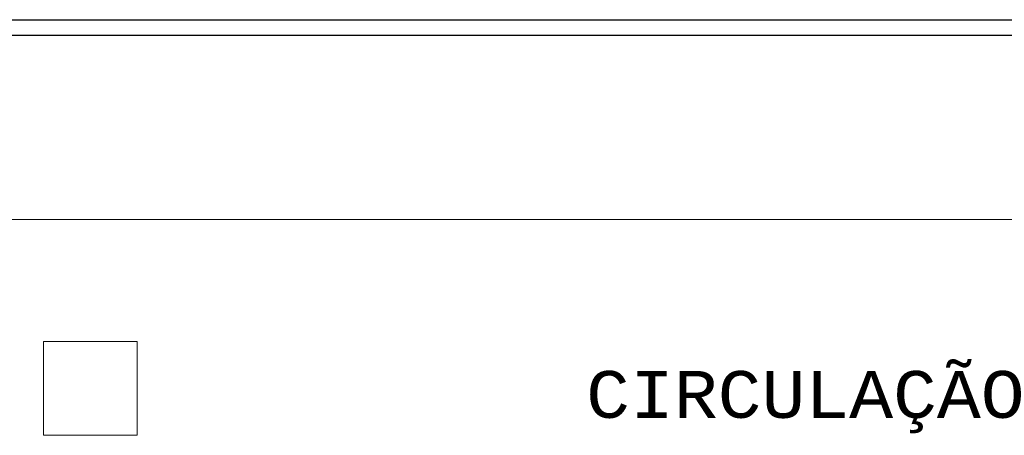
# Model space of a CAD drawing. Header units: feet. Extents: x 8 to 127, y 6 to 90.
# Tile 54 of 256: x 35.14 to 38.29, y 48.27 to 49.6. Entities that reach past the tile are written whole.
import ezdxf

# ---------------------------------------------------------------- set-up
doc = ezdxf.new("R2010")
doc.units = ezdxf.units.FT
doc.header["$MEASUREMENT"] = 0
doc.layers.add('Cotas', color=8, linetype='Continuous', lineweight=0)
doc.layers.add('TQ-Condutos Sub-coletores', color=108, linetype='Continuous', lineweight=25)
doc.layers.add('FINA', color=7, linetype='Continuous')
doc.layers.add('texto', color=7, linetype='Continuous')
doc.styles.add('CourierNew', font='cour.ttf')

msp = doc.modelspace()

# ---------------------------------------------------------------- linework, layer by layer
at = {"layer": 'Cotas'}
msp.add_line((45.0838, 48.963), (33.0402, 48.963), dxfattribs=at)
at = {"layer": 'FINA', "linetype": 'Continuous', "lineweight": 5}
for p, q in [((35.5151, 48.5727), (35.2151, 48.5727)), ((35.2151, 48.5727), (35.2151, 48.2727)), ((35.5151, 48.2727), (35.5151, 48.5727)), ((35.2151, 48.2727), (35.5151, 48.2727))]:
    msp.add_line(p, q, dxfattribs=at)
at = {"layer": 'TQ-Condutos Sub-coletores'}
for p, q in [((33.2402, 49.6025), (44.8838, 49.6025)), ((33.2402, 49.5525), (44.8838, 49.5525))]:
    msp.add_line(p, q, dxfattribs=at)

# ---------------------------------------------------------------- texts
at = {"layer": 'texto', "lineweight": 5, "insert": (36.9501, 48.2792), "char_height": 0.15, "width": 3.151016, "attachment_point": 7, "line_spacing_factor": 0.9, "style": 'CourierNew'}
msp.add_mtext('CIRCULAÇÃO', dxfattribs=at)

doc.saveas('drawing.dxf')
